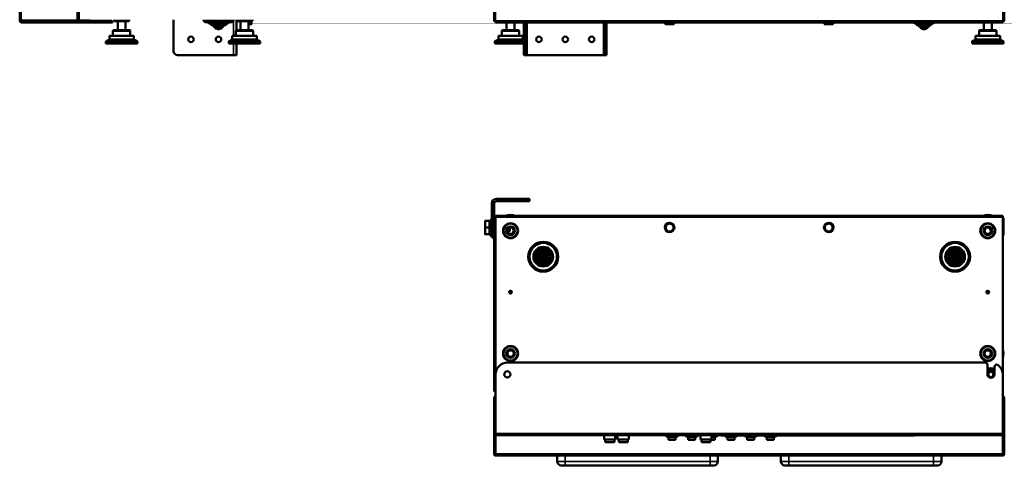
# Model space of a CAD drawing. Header units: millimetres. Extents: x -1252 to 7038, y -1657 to 2073.
# Tile 1 of 54: x -1240 to 11, y -1093 to -527. Entities that reach past the tile are written whole.
import ezdxf

# ---------------------------------------------------------------- set-up
doc = ezdxf.new("R2010")
doc.units = ezdxf.units.MM
doc.layers.add('Видимые тонкие (ГОСТ)', color=7, linetype='Continuous', lineweight=35)
doc.layers.add('Видимый контур (ГОСТ)', color=7, linetype='Continuous', lineweight=50)

msp = doc.modelspace()

# ---------------------------------------------------------------- linework, layer by layer
at = {"layer": 'Видимые тонкие (ГОСТ)'}
for p, q in [((-1237.8, 765), (-1237.8, -527.5)), ((-1166.8, -527.5), (-1166.8, 765)), ((-635.4, 765), (-635.4, -527.5)), ((8.6, -527.5), (8.6, 765)), ((-1238.8, -528.5), (-1239.8, -528.5)), ((-1237.8, -527.5), (-1166.8, -527.5)), ((-1237.8, -529.5), (-1237.8, -530.5)), ((-1163.8, -528.5), (-1163.8, -528)), ((-1155.3, -528), (-1155.3, -528.5)), ((-1136.8, -528.5), (-1136.8, -529.5)), ((-1136.8, -529.5), (-1136.8, -530.5)), ((-1132.4, -528.5), (-1132.4, -529.5)), ((-1132.1, -529.5), (-1132.1, -530.5)), ((-1126.8, -528.5), (-1126.8, -529.5)), ((-1126.8, -529.5), (-1126.8, -530.5)), ((-1119.8, -528), (-1100.7, -528)), ((-1006.3, -528), (-968.3, -528)), ((-999.8, -531), (-974.8, -531)), ((-996.9, -533), (-977.7, -533)), ((-993.8, -535), (-980.8, -535)), ((-991.7, -537), (-982.9, -537)), ((-968.3, -547.4), (-968.3, -528)), ((-963.8, -528), (-944.7, -528)), ((-635.4, -528.5), (8.6, -528.5)), ((-595.4, -530.5), (-595.4, -572)), ((-498.4, -572), (-498.4, -530.5)), ((-103.9, -531), (-78.9, -531)), ((-101, -533), (-81.8, -533)), ((-97.9, -535), (-84.9, -535)), ((-95.8, -537), (-87, -537)), ((-1121.3, -541.4), (-1099.3, -541.4)), ((-965.3, -541.4), (-943.3, -541.4)), ((-627.4, -541.4), (-605.4, -541.4)), ((-21.4, -541.4), (0.6, -541.4)), ((-1090.3, -555), (-1130.3, -555)), ((-1129.8, -554.1), (-1090.8, -554.1)), ((-1094.1, -552.5), (-1126.5, -552.5)), ((-1125.8, -551.6), (-1094.7, -551.6)), ((-934.3, -555), (-974.3, -555)), ((-973.8, -554.1), (-934.8, -554.1)), ((-938.1, -552.5), (-970.5, -552.5)), ((-969.8, -551.6), (-938.7, -551.6)), ((-968.3, -572), (-968.3, -557.4)), ((-596.4, -555), (-636.4, -555)), ((-635.9, -554.1), (-596.9, -554.1)), ((-600.2, -552.5), (-632.6, -552.5)), ((-631.9, -551.6), (-600.8, -551.6)), ((9.6, -555), (-30.4, -555)), ((-29.9, -554.1), (9.1, -554.1)), ((5.8, -552.5), (-26.6, -552.5)), ((-25.9, -551.6), (5.2, -551.6)), ((-597.4, -567), (-599.4, -567)), ((-494.4, -567), (-496.4, -567)), ((-637.4, -760.5), (-640.4, -760.5)), ((-634.4, -754.5), (-634.4, -757.5)), ((-614.4, -754.5), (-614.4, -757.5)), ((-637.4, -780.5), (-640.4, -780.5)), ((-635.4, -778), (8.6, -778)), ((9.6, -779.5), (8.6, -779.5)), ((9.6, -790.5), (8.6, -790.5)), ((-640.4, -801.5), (-637.4, -801.5)), ((-635.4, -1052.5), (8.6, -1052.5)), ((-418.9, -1056), (-418.4, -1056)), ((-418.4, -1056), (-418.4, -1054.5)), ((-418.4, -1056), (-418.4, -1056.5)), ((-404.4, -1056), (-418.4, -1056)), ((-415.9, -1057.5), (-406.9, -1057.5)), ((-404.4, -1054.5), (-404.4, -1056)), ((-404.4, -1056), (-403.9, -1056)), ((-404.4, -1056.5), (-404.4, -1056)), ((-393.9, -1056), (-393.4, -1056)), ((-393.4, -1056), (-393.4, -1054.5)), ((-393.4, -1056), (-393.4, -1056.5)), ((-379.4, -1056), (-393.4, -1056)), ((-390.9, -1057.5), (-381.9, -1057.5)), ((-379.4, -1054.5), (-379.4, -1056)), ((-379.4, -1056), (-378.9, -1056)), ((-379.4, -1056.5), (-379.4, -1056)), ((-354.4, -1056), (-361.4, -1056)), ((-361.4, -1057.5), (-356.9, -1057.5)), ((-354.4, -1054.5), (-354.4, -1056)), ((-354.4, -1056), (-353.9, -1056)), ((-354.4, -1056.5), (-354.4, -1056)), ((-343.9, -1056), (-343.4, -1056)), ((-343.4, -1056), (-343.4, -1055)), ((-343.4, -1056), (-343.4, -1056.5)), ((-329.4, -1056), (-343.4, -1056)), ((-340.9, -1057.5), (-331.9, -1057.5)), ((-329.4, -1055), (-329.4, -1056)), ((-329.4, -1056), (-328.9, -1056)), ((-329.4, -1056.5), (-329.4, -1056)), ((-318.9, -1056), (-318.4, -1056)), ((-318.4, -1056), (-318.4, -1055)), ((-318.4, -1056), (-318.4, -1056.5)), ((-304.4, -1056), (-318.4, -1056)), ((-315.9, -1057.5), (-306.9, -1057.5)), ((-304.4, -1055), (-304.4, -1056)), ((-304.4, -1056), (-303.9, -1056)), ((-304.4, -1056.5), (-304.4, -1056)), ((-293.9, -1056), (-293.4, -1056)), ((-293.4, -1056), (-293.4, -1055)), ((-293.4, -1056), (-293.4, -1056.5)), ((-279.4, -1056), (-293.4, -1056)), ((-290.9, -1057.5), (-281.9, -1057.5)), ((-279.4, -1055), (-279.4, -1056)), ((-279.4, -1056), (-278.9, -1056)), ((-279.4, -1056.5), (-279.4, -1056)), ((-110.4, -1054.5), (-110.4, -1055)), ((-635.4, -1078.5), (8.6, -1078.5)), ((-547.1, -1088), (-547.1, -1080.5)), ((-363.1, -1080.5), (-363.1, -1088)), ((-263.1, -1088), (-263.1, -1080.5)), ((-79.1, -1080.5), (-79.1, -1088)), ((-557.1, -1088), (-547.1, -1088)), ((-547.1, -1088), (-547.1, -1093)), ((-363.1, -1088), (-547.1, -1088)), ((-363.1, -1093), (-363.1, -1088)), ((-363.1, -1088), (-353.1, -1088)), ((-273.1, -1088), (-263.1, -1088)), ((-263.1, -1088), (-263.1, -1093)), ((-79.1, -1088), (-263.1, -1088)), ((-79.1, -1093), (-79.1, -1088)), ((-79.1, -1088), (-69.1, -1088))]:
    msp.add_line(p, q, dxfattribs=at)
for centre, radius in [((-616.4, -795), 8.55), ((-10.4, -795), 8.55), ((-574.9, -828), 17), ((-51.9, -828), 17), ((-574.9, -828), 11.5), ((-574.9, -828), 8.6), ((-574.9, -828), 5.5), ((-574.9, -828), 3.4), ((-51.9, -828), 11.5), ((-51.9, -828), 8.6), ((-51.9, -828), 5.5), ((-51.9, -828), 3.4), ((-574.9, -828), 1.1), ((-51.9, -828), 1.1), ((-616.4, -951), 8.55), ((-10.4, -951), 8.55)]:
    msp.add_circle(centre, radius, dxfattribs=at)
for centre, radius, start, end in [((-616.4, -795), 19.5, 77.2335, 102.7665), ((-10.4, -795), 19.5, 77.2335, 102.7665), ((-10.4, -951), 19.5, 347.2335, 12.7665), ((-6.4, -977.5), 7.25, 51.6335, 128.3665)]:
    msp.add_arc(centre, radius, start, end, dxfattribs=at)
at = {"layer": 'Видимый контур (ГОСТ)'}
for p, q in [((-1239.8, -527.5), (-1239.8, 765)), ((-1164.8, 765), (-1164.8, -527.5)), ((-637.4, -527.5), (-637.4, 765)), ((10.6, 765), (10.6, -527.5)), ((-1239.8, -528.5), (-1239.8, -527.5)), ((-1237.8, -527.5), (-1239.8, -527.5)), ((-1238.8, -527.5), (-1238.8, -528.5)), ((-1237.8, -527.5), (-1237.8, -529.5)), ((-1237.8, -529.5), (-1136.8, -529.5)), ((-1166.8, -529.5), (-1237.8, -529.5)), ((-1237.8, -530.5), (-1136.8, -530.5)), ((-1166.8, -529.5), (-1166.8, -527.5)), ((-1164.8, -527.5), (-1166.8, -527.5)), ((-1166.8, -528.5), (-1136.8, -528.5)), ((-1136.8, -529.5), (-1166.8, -529.5)), ((-1163.8, -528), (-1155.3, -528)), ((-1155.3, -528), (-1150.3, -528)), ((-1150.3, -528.5), (-1150.3, -528)), ((-1132.4, -528.5), (-1136.8, -528.5)), ((-1136.8, -529.5), (-1132.4, -529.5)), ((-1136.8, -529.5), (-1132.1, -529.5)), ((-1132.1, -530.5), (-1136.8, -530.5)), ((-1129.7, -528.5), (-1132.4, -528.5)), ((-1132.4, -529.5), (-1129.7, -529.5)), ((-1132.1, -529.5), (-1128.7, -529.5)), ((-1128.7, -530.5), (-1132.1, -530.5)), ((-1129.7, -528.5), (-1126.8, -528.5)), ((-1129.7, -528.5), (-1129.7, -529.5)), ((-1126.8, -529.5), (-1129.7, -529.5)), ((-1128.7, -529.5), (-1126.8, -529.5)), ((-1128.7, -530.5), (-1128.7, -529.5)), ((-1126.8, -530.5), (-1128.7, -530.5)), ((-1122.8, -528.5), (-1126.8, -528.5)), ((-1126.8, -529.5), (-1122.8, -529.5)), ((-1126.8, -529.5), (-1121.8, -529.5)), ((-1121.8, -530.5), (-1126.8, -530.5)), ((-1122.8, -529.5), (-1122.8, -528.5)), ((-1121.8, -530.5), (-1121.8, -529.5)), ((-1119.8, -527), (-1119.8, -528)), ((-1101.7, -529), (-1118.8, -529)), ((-1115.3, -540.4), (-1115.3, -529)), ((-1105.3, -540.4), (-1105.3, -529)), ((-1100.7, -527), (-1100.7, -528)), ((-1044.3, -567), (-1044.3, -527)), ((-1006.3, -527), (-1006.3, -528)), ((-970.3, -530), (-1004.3, -530)), ((-999.8, -530), (-999.8, -531)), ((-975.8, -532), (-998.8, -532)), ((-996.9, -532), (-996.9, -533)), ((-978.7, -534), (-995.9, -534)), ((-993.8, -534), (-993.8, -535)), ((-981.8, -536), (-992.8, -536)), ((-991.7, -536), (-991.7, -537)), ((-982.9, -536), (-982.9, -537)), ((-980.8, -534), (-980.8, -535)), ((-977.7, -532), (-977.7, -533)), ((-974.8, -530), (-974.8, -531)), ((-968.3, -527), (-968.3, -528)), ((-964.3, -527), (-964.3, -540.4)), ((-963.8, -527), (-963.8, -528)), ((-945.7, -529), (-962.8, -529)), ((-959.3, -540.4), (-959.3, -529)), ((-949.3, -540.4), (-949.3, -529)), ((-949.3, -529.1), (-945.3, -529.1)), ((-949.3, -532.6), (-947.8, -532.6)), ((-947.8, -532.6), (-945.3, -532.6)), ((-945.9, -529.1), (-945.9, -529)), ((-945.3, -529.1), (-945.3, -532.2)), ((-944.9, -528.6), (-944.3, -528.6)), ((-944.7, -527), (-944.7, -528)), ((-944.3, -528.6), (-944.3, -527)), ((-635.4, -527.5), (-637.4, -527.5)), ((-635.4, -527.5), (-635.4, -528.5)), ((-635.4, -528.5), (-635.4, -530.5)), ((8.6, -530.5), (-635.4, -530.5)), ((-621.4, -540.4), (-621.4, -530.5)), ((-611.4, -540.4), (-611.4, -530.5)), ((-599.4, -530.5), (-599.4, -552.9)), ((-597.4, -530.5), (-597.4, -553.8)), ((-496.4, -567), (-496.4, -530.5)), ((-494.4, -567), (-494.4, -530.5)), ((-420.2, -530.5), (-420.2, -532.2)), ((-419.4, -532.6), (-420.2, -532.2)), ((-419.4, -532.6), (-418.7, -532.6)), ((-418.7, -532.6), (-414.4, -532.6)), ((-417.3, -530.5), (-417.3, -532.2)), ((-414.4, -532.6), (-410.1, -532.6)), ((-411.5, -530.5), (-411.5, -532.2)), ((-410.1, -532.6), (-409.4, -532.6)), ((-409.4, -532.6), (-408.6, -532.2)), ((-408.6, -530.5), (-408.6, -532.2)), ((-218.2, -530.5), (-218.2, -532.2)), ((-217.4, -532.6), (-218.2, -532.2)), ((-217.4, -532.6), (-216.7, -532.6)), ((-216.7, -532.6), (-212.4, -532.6)), ((-215.3, -530.5), (-215.3, -532.2)), ((-212.4, -532.6), (-208.1, -532.6)), ((-209.5, -530.5), (-209.5, -532.2)), ((-208.1, -532.6), (-207.4, -532.6)), ((-207.4, -532.6), (-206.6, -532.2)), ((-206.6, -530.5), (-206.6, -532.2)), ((-103.9, -530.5), (-103.9, -531)), ((-79.9, -532), (-102.9, -532)), ((-101, -532), (-101, -533)), ((-82.8, -534), (-100, -534)), ((-97.9, -534), (-97.9, -535)), ((-85.9, -536), (-96.9, -536)), ((-95.8, -536), (-95.8, -537)), ((-87, -536), (-87, -537)), ((-84.9, -534), (-84.9, -535)), ((-81.8, -532), (-81.8, -533)), ((-78.9, -530.5), (-78.9, -531)), ((-15.4, -540.4), (-15.4, -530.5)), ((-5.4, -540.4), (-5.4, -530.5)), ((8.6, -528.5), (8.6, -527.5)), ((10.6, -527.5), (8.6, -527.5)), ((8.6, -530.5), (8.6, -528.5)), ((-1121.3, -547.4), (-1125.8, -547.4)), ((-1125.8, -551.6), (-1125.8, -547.4)), ((-1121.3, -541.4), (-1121.3, -547.4)), ((-1099.3, -547.4), (-1121.3, -547.4)), ((-1100.3, -540.4), (-1120.3, -540.4)), ((-1099.3, -541.4), (-1099.3, -547.4)), ((-1094.7, -547.4), (-1099.3, -547.4)), ((-1094.7, -551.6), (-1094.7, -547.4)), ((-983.9, -538), (-990.7, -538)), ((-986.2, -539), (-988.4, -539)), ((-965.3, -547.4), (-969.8, -547.4)), ((-969.8, -551.6), (-969.8, -547.4)), ((-965.3, -541.4), (-965.3, -547.4)), ((-943.3, -547.4), (-965.3, -547.4)), ((-944.3, -540.4), (-964.3, -540.4)), ((-943.3, -541.4), (-943.3, -547.4)), ((-938.7, -547.4), (-943.3, -547.4)), ((-938.7, -551.6), (-938.7, -547.4)), ((-627.4, -547.4), (-631.9, -547.4)), ((-631.9, -551.6), (-631.9, -547.4)), ((-627.4, -541.4), (-627.4, -547.4)), ((-605.4, -547.4), (-627.4, -547.4)), ((-606.4, -540.4), (-626.4, -540.4)), ((-605.4, -541.4), (-605.4, -547.4)), ((-600.8, -547.4), (-605.4, -547.4)), ((-600.8, -551.6), (-600.8, -547.4)), ((-88, -538), (-94.8, -538)), ((-90.3, -539), (-92.5, -539)), ((-21.4, -547.4), (-25.9, -547.4)), ((-25.9, -551.6), (-25.9, -547.4)), ((-21.4, -541.4), (-21.4, -547.4)), ((0.6, -547.4), (-21.4, -547.4)), ((-0.4, -540.4), (-20.4, -540.4)), ((0.6, -541.4), (0.6, -547.4)), ((5.2, -547.4), (0.6, -547.4)), ((5.2, -551.6), (5.2, -547.4)), ((-1130.3, -557.4), (-1130.3, -555)), ((-1090.3, -557.4), (-1130.3, -557.4)), ((-1090.3, -557.4), (-1090.3, -555)), ((-974.3, -557.4), (-974.3, -555)), ((-934.3, -557.4), (-974.3, -557.4)), ((-964.3, -557.4), (-964.3, -572)), ((-934.3, -557.4), (-934.3, -555)), ((-636.4, -557.4), (-636.4, -555)), ((-596.4, -557.4), (-636.4, -557.4)), ((-599.4, -557.4), (-599.4, -567)), ((-597.4, -557.4), (-597.4, -567)), ((-596.4, -557.4), (-596.4, -555)), ((-30.4, -557.4), (-30.4, -555)), ((9.6, -557.4), (-30.4, -557.4)), ((9.6, -557.4), (9.6, -555)), ((-968.3, -572), (-1039.3, -572)), ((-968.3, -572), (-964.3, -572)), ((-599.4, -572), (-599.4, -567)), ((-599.4, -572), (-597.4, -572)), ((-597.4, -567), (-597.4, -572)), ((-597.4, -572), (-595.4, -572)), ((-498.4, -572), (-595.4, -572)), ((-496.4, -572), (-498.4, -572)), ((-496.4, -572), (-496.4, -567)), ((-496.4, -572), (-494.4, -572)), ((-494.4, -567), (-494.4, -572)), ((-640.4, -760.5), (-640.4, -780.5)), ((-637.4, -778), (-637.4, -760.5)), ((-634.4, -754.5), (-614.4, -754.5)), ((-634.4, -757.5), (-614.4, -757.5)), ((-614.4, -754.5), (-592.4, -754.5)), ((-592.4, -757.5), (-614.4, -757.5)), ((-592.4, -757.5), (-592.4, -754.5)), ((-648.8, -782.5), (-648.8, -786.7)), ((-648.8, -786.7), (-648.8, -795.2)), ((-643, -782.5), (-648, -782.5)), ((-643, -782.5), (-643, -791)), ((-643, -783.3), (-642.4, -783.3)), ((-642.4, -801), (-642.4, -781)), ((-640.4, -781), (-642.4, -781)), ((-640.4, -785.5), (-640.4, -780.5)), ((-640.4, -785.5), (-637.4, -785.5)), ((-640.4, -796.5), (-640.4, -785.5)), ((-635.4, -778), (-637.4, -778)), ((-637.4, -778), (-637.4, -997.5)), ((-635.4, -776), (8.6, -776)), ((-635.4, -776), (-635.4, -778)), ((-635.4, -977.5), (-635.4, -778)), ((8.6, -778), (8.6, -776)), ((8.6, -778), (8.6, -977.5)), ((9.6, -790.5), (9.6, -779.5)), ((-648.8, -795.2), (-648.8, -799.5)), ((-643, -791), (-648, -791)), ((-643, -799.5), (-648, -799.5)), ((-643, -791), (-643, -799.5)), ((-643, -798.7), (-642.4, -798.7)), ((-637.4, -796.5), (-640.4, -796.5)), ((-640.4, -801.5), (-640.4, -796.5)), ((-620.5, -796), (-618.3, -796)), ((-618.3, -796), (-618.3, -791.2)), ((-617.4, -795), (-618.3, -796)), ((-617.4, -790.9), (-617.4, -795)), ((-8.4, -791.3), (-8.4, -792.5)), ((-8.4, -792.5), (-7, -792.5)), ((-7.4, -793.5), (-8.4, -792.5)), ((-6.5, -793.5), (-7.4, -793.5)), ((9.6, -790.5), (9.6, -800.5)), ((-640.4, -801), (-642.4, -801)), ((-640.4, -803.5), (-640.4, -801.5)), ((-640.4, -803.5), (-637.4, -803.5)), ((8.6, -800.5), (9.6, -800.5)), ((-620.4, -962.5), (-13.9, -962.5)), ((-10.9, -977.5), (-10.9, -965.5)), ((-1.9, -968.1), (-1.9, -977.5)), ((-635.4, -977.5), (-635.4, -1052.5)), ((8.6, -1052.5), (8.6, -977.5)), ((-637.4, -997.5), (-635.4, -997.5)), ((-637.4, -1052.5), (-637.4, -1007.5)), ((-635.4, -1007.5), (-637.4, -1007.5)), ((10.6, -1007.5), (8.6, -1007.5)), ((10.6, -1007.5), (10.6, -1052.5)), ((-637.4, -1078.5), (-637.4, -1052.5)), ((-637.4, -1052.5), (-635.4, -1052.5)), ((-635.4, -1054.5), (-635.4, -1052.5)), ((-635.4, -1078.5), (-635.4, -1054.5)), ((8.6, -1054.5), (-635.4, -1054.5)), ((-497.4, -1054.5), (-497.4, -1060)), ((-497.4, -1060), (-483.4, -1060)), ((-496.1, -1060), (-496.1, -1063.5)), ((-484.6, -1060), (-484.6, -1063.5)), ((-483.4, -1054.5), (-483.4, -1060)), ((-480.4, -1054.5), (-480.4, -1060)), ((-480.4, -1060), (-466.4, -1060)), ((-479.1, -1060), (-479.1, -1063.5)), ((-467.6, -1060), (-467.6, -1063.5)), ((-466.4, -1054.5), (-466.4, -1060)), ((-418.9, -1054.5), (-418.9, -1056)), ((-418.4, -1056.5), (-404.4, -1056.5)), ((-415.9, -1056.5), (-415.9, -1057)), ((-415.9, -1057), (-415.9, -1057.5)), ((-415.9, -1057), (-406.9, -1057)), ((-415.9, -1057.5), (-415.9, -1060.5)), ((-415.9, -1060.5), (-406.9, -1060.5)), ((-406.9, -1056.5), (-406.9, -1057)), ((-406.9, -1057.5), (-406.9, -1057)), ((-406.9, -1057.5), (-406.9, -1060.5)), ((-403.9, -1056), (-403.9, -1054.5)), ((-393.9, -1054.5), (-393.9, -1056)), ((-393.4, -1056.5), (-379.4, -1056.5)), ((-390.9, -1056.5), (-390.9, -1057)), ((-390.9, -1057), (-390.9, -1057.5)), ((-390.9, -1057), (-381.9, -1057)), ((-390.9, -1057.5), (-390.9, -1060.5)), ((-390.9, -1060.5), (-381.9, -1060.5)), ((-381.9, -1056.5), (-381.9, -1057)), ((-381.9, -1057.5), (-381.9, -1057)), ((-381.9, -1057.5), (-381.9, -1060.5)), ((-378.9, -1056), (-378.9, -1054.5)), ((-375.4, -1054.5), (-375.4, -1060)), ((-375.4, -1060), (-361.4, -1060)), ((-374.1, -1060), (-374.1, -1063.5)), ((-362.6, -1060), (-362.6, -1063.5)), ((-362.6, -1060.5), (-356.9, -1060.5)), ((-361.4, -1054.5), (-361.4, -1060)), ((-361.4, -1056.5), (-354.4, -1056.5)), ((-361.4, -1057), (-356.9, -1057)), ((-356.9, -1056.5), (-356.9, -1057)), ((-356.9, -1057.5), (-356.9, -1057)), ((-356.9, -1057.5), (-356.9, -1060.5)), ((-353.9, -1056), (-353.9, -1054.5)), ((-348.9, -1054.5), (-348.9, -1055)), ((-348.9, -1055), (-110.4, -1055)), ((-343.9, -1055), (-343.9, -1056)), ((-343.4, -1056.5), (-329.4, -1056.5)), ((-340.9, -1056.5), (-340.9, -1057)), ((-340.9, -1057), (-340.9, -1057.5)), ((-340.9, -1057), (-331.9, -1057)), ((-340.9, -1057.5), (-340.9, -1060.5)), ((-340.9, -1060.5), (-331.9, -1060.5)), ((-331.9, -1056.5), (-331.9, -1057)), ((-331.9, -1057.5), (-331.9, -1057)), ((-331.9, -1057.5), (-331.9, -1060.5)), ((-328.9, -1056), (-328.9, -1055)), ((-318.9, -1055), (-318.9, -1056)), ((-318.4, -1056.5), (-304.4, -1056.5)), ((-315.9, -1056.5), (-315.9, -1057)), ((-315.9, -1057), (-315.9, -1057.5)), ((-315.9, -1057), (-306.9, -1057)), ((-315.9, -1057.5), (-315.9, -1060.5)), ((-315.9, -1060.5), (-306.9, -1060.5)), ((-306.9, -1056.5), (-306.9, -1057)), ((-306.9, -1057.5), (-306.9, -1057)), ((-306.9, -1057.5), (-306.9, -1060.5)), ((-303.9, -1056), (-303.9, -1055)), ((-293.9, -1055), (-293.9, -1056)), ((-293.4, -1056.5), (-279.4, -1056.5)), ((-290.9, -1056.5), (-290.9, -1057)), ((-290.9, -1057), (-290.9, -1057.5)), ((-290.9, -1057), (-281.9, -1057)), ((-290.9, -1057.5), (-290.9, -1060.5)), ((-290.9, -1060.5), (-281.9, -1060.5)), ((-281.9, -1056.5), (-281.9, -1057)), ((-281.9, -1057.5), (-281.9, -1057)), ((-281.9, -1057.5), (-281.9, -1060.5)), ((-278.9, -1056), (-278.9, -1055)), ((-103.4, -1055), (-110.4, -1055)), ((-103.4, -1055), (-103.4, -1054.5)), ((8.6, -1052.5), (10.6, -1052.5)), ((8.6, -1052.5), (8.6, -1054.5)), ((8.6, -1054.5), (8.6, -1078.5)), ((10.6, -1052.5), (10.6, -1078.5)), ((-496.1, -1063.5), (-484.6, -1063.5)), ((-479.1, -1063.5), (-467.6, -1063.5)), ((-374.1, -1063.5), (-362.6, -1063.5)), ((-637.4, -1078.5), (-635.4, -1078.5)), ((-635.4, -1078.5), (-635.4, -1080.5)), ((8.6, -1080.5), (-635.4, -1080.5)), ((-557.1, -1080.5), (-557.1, -1088)), ((-353.1, -1088), (-353.1, -1080.5)), ((-273.1, -1080.5), (-273.1, -1088)), ((-69.1, -1088), (-69.1, -1080.5)), ((8.6, -1078.5), (10.6, -1078.5)), ((8.6, -1080.5), (8.6, -1078.5)), ((-547.1, -1093), (-552.1, -1093)), ((-547.1, -1093), (-363.1, -1093)), ((-358.1, -1093), (-363.1, -1093)), ((-263.1, -1093), (-268.1, -1093)), ((-263.1, -1093), (-79.1, -1093)), ((-74.1, -1093), (-79.1, -1093))]:
    msp.add_line(p, q, dxfattribs=at)
for centre, radius in [((-1022.3, -552), 3.5), ((-987.3, -552), 3.5), ((-580.4, -552), 3.5), ((-546.9, -552), 3.5), ((-513.4, -552), 3.5), ((-616.4, -795), 9.55), ((-414.4, -791), 6), ((-212.4, -791), 6), ((-10.4, -795), 9.55), ((-616.4, -795), 5.5), ((-616.4, -795), 4.19), ((-10.4, -795), 5.5), ((-10.4, -795), 4.19), ((-574.9, -828), 19), ((-51.9, -828), 19), ((-574.9, -828), 12.5), ((-574.9, -828), 9.6), ((-574.9, -828), 6.5), ((-574.9, -828), 4.4), ((-51.9, -828), 12.5), ((-51.9, -828), 9.6), ((-51.9, -828), 6.5), ((-51.9, -828), 4.4), ((-574.9, -828), 2.1), ((-51.9, -828), 2.1), ((-616.4, -873), 1.75), ((-10.4, -873), 1.75), ((-616.4, -951), 9.55), ((-616.4, -951), 5.5), ((-616.4, -951), 4.19), ((-616.4, -951), 4), ((-10.4, -951), 9.55), ((-10.4, -951), 5.5), ((-10.4, -951), 4.19), ((-10.4, -951), 4), ((-620.4, -977.5), 4), ((-6.4, -977.5), 3.32)]:
    msp.add_circle(centre, radius, dxfattribs=at)
for centre, radius, start, end in [((-1237.8, -528.5), 2, 180, 270), ((-1237.8, -528.5), 1, 180, 270), ((-1163.8, -527.5), 1.5, 180, 221.8103), ((-1163.8, -527.5), 0.5, 90, 270), ((-1118.8, -528), 1, 180, 270), ((-1101.7, -528), 1, 270, 0), ((-1004.3, -528), 2, 180, 270), ((-998.8, -531), 1, 180, 270), ((-995.9, -533), 1, 180, 270), ((-992.8, -535), 1, 180, 270), ((-990.7, -537), 1, 180, 270), ((-983.9, -537), 1, 270, 0), ((-981.8, -535), 1, 270, 0), ((-978.7, -533), 1, 270, 0), ((-975.8, -531), 1, 270, 0), ((-970.3, -528), 2, 270, 0), ((-962.8, -528), 1, 180, 270), ((-945.7, -528), 1, 270, 0), ((-635.4, -527.5), 2, 180, 270), ((-635.4, -527.5), 1, 180, 270), ((-102.9, -531), 1, 180, 270), ((-100, -533), 1, 180, 270), ((-96.9, -535), 1, 180, 270), ((-94.8, -537), 1, 180, 270), ((-88, -537), 1, 270, 0), ((-85.9, -535), 1, 270, 0), ((-82.8, -533), 1, 270, 0), ((-79.9, -531), 1, 270, 0), ((8.6, -527.5), 2, 270, 0), ((8.6, -527.5), 1, 270, 0), ((-1120.3, -541.4), 1, 90, 180), ((-1100.3, -541.4), 1, 0, 90), ((-988.4, -538), 1, 180, 270), ((-986.2, -538), 1, 270, 0), ((-964.3, -541.4), 1, 90, 180), ((-944.3, -541.4), 1, 0, 90), ((-626.4, -541.4), 1, 90, 180), ((-606.4, -541.4), 1, 0, 90), ((-92.5, -538), 1, 180, 270), ((-90.3, -538), 1, 270, 0), ((-20.4, -541.4), 1, 90, 180), ((-0.4, -541.4), 1, 0, 90), ((-1129.3, -555), 1, 118.7905, 180), ((-1115.3, -580.4), 30, 111.8211, 118.7905), ((-1126.8, -551.6), 1, 291.8211, 0), ((-1093.7, -551.6), 1, 180, 248.1789), ((-1105.2, -580.4), 30, 61.2095, 68.1789), ((-1091.3, -555), 1, 0, 61.2095), ((-973.3, -555), 1, 118.7905, 180), ((-959.3, -580.4), 30, 111.8211, 118.7905), ((-970.8, -551.6), 1, 291.8211, 0), ((-937.7, -551.6), 1, 180, 248.1789), ((-949.2, -580.4), 30, 61.2095, 68.1789), ((-935.3, -555), 1, 0, 61.2095), ((-635.4, -555), 1, 118.7905, 180), ((-621.4, -580.4), 30, 111.8211, 118.7905), ((-632.9, -551.6), 1, 291.8211, 0), ((-599.8, -551.6), 1, 180, 248.1789), ((-611.4, -580.4), 30, 61.2095, 68.1789), ((-597.4, -555), 1, 0, 61.2095), ((-29.4, -555), 1, 118.7905, 180), ((-15.4, -580.4), 30, 111.8211, 118.7905), ((-26.9, -551.6), 1, 291.8211, 0), ((6.2, -551.6), 1, 180, 248.1789), ((-5.4, -580.4), 30, 61.2095, 68.1789), ((8.6, -555), 1, 0, 61.2095), ((-1039.3, -567), 5, 180, 270), ((-634.4, -760.5), 6, 90, 180), ((-634.4, -760.5), 3, 90, 180), ((-616.4, -795), 20, 71.8051, 108.1949), ((-10.4, -795), 20, 71.8051, 108.1949), ((-635.4, -778), 2, 90, 180), ((-635.4, -778), 1, 90, 180), ((-634.4, -779.5), 2, 120, 131.4096), ((-414.4, -791), 5, 90, 150), ((-414.4, -791), 5, 30, 90), ((-212.4, -791), 5, 90, 150), ((-212.4, -791), 5, 30, 90), ((7.6, -779.5), 2, 0, 60), ((-616.4, -795), 4, 194.4775, 104.4775), ((-414.4, -791), 5, 150, 210), ((-414.4, -791), 5, 210, 270), ((-414.4, -791), 5, 270, 330), ((-414.4, -791), 5, 330, 30), ((-212.4, -791), 5, 150, 210), ((-212.4, -791), 5, 210, 270), ((-212.4, -791), 5, 270, 330), ((-212.4, -791), 5, 330, 30), ((-10.4, -795), 4, 60, 22.0243), ((-10.4, -795), 20, 341.8051, 344.038), ((-10.4, -951), 20, 341.8051, 18.1949), ((-620.4, -977.5), 15, 90, 180), ((-13.9, -965.5), 3, 0, 90), ((-6.4, -977.5), 7.75, 54.5041, 125.4959), ((-6.4, -977.5), 5, 25.8419, 154.1581), ((1.1, -968.1), 3, 51.3178, 180), ((-6.4, -977.5), 15, 0, 51.3178), ((-6.4, -977.5), 4.5, 180, 0), ((-635.4, -997.5), 2, 180, 270), ((-635.4, -997.5), 1, 180, 270), ((-635.4, -1007.5), 2, 90, 180), ((-635.4, -1007.5), 1, 90, 180), ((8.6, -1007.5), 2, 0, 90), ((8.6, -1007.5), 1, 0, 90), ((-635.4, -1052.5), 2, 180, 270), ((-635.4, -1052.5), 1, 180, 270), ((-418.4, -1056), 0.5, 180, 270), ((-404.4, -1056), 0.5, 270, 0), ((-393.4, -1056), 0.5, 180, 270), ((-379.4, -1056), 0.5, 270, 0), ((-354.4, -1056), 0.5, 270, 0), ((-343.4, -1056), 0.5, 180, 270), ((-329.4, -1056), 0.5, 270, 0), ((-318.4, -1056), 0.5, 180, 270), ((-304.4, -1056), 0.5, 270, 0), ((-293.4, -1056), 0.5, 180, 270), ((-279.4, -1056), 0.5, 270, 0), ((8.6, -1052.5), 1, 270, 0), ((8.6, -1052.5), 2, 270, 0), ((-635.4, -1078.5), 2, 180, 270), ((-635.4, -1078.5), 1, 180, 270), ((8.6, -1078.5), 1, 270, 0), ((8.6, -1078.5), 2, 270, 0), ((-552.1, -1088), 5, 180, 270), ((-358.1, -1088), 5, 270, 0), ((-268.1, -1088), 5, 180, 270), ((-74.1, -1088), 5, 270, 0)]:
    msp.add_arc(centre, radius, start, end, dxfattribs=at)
for points, weights in [([(-949.3, -532.4), (-948.5, -532.6), (-947.8, -532.6)], [1.01789598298, 1.023507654, 1]), ([(-947.8, -532.6), (-946.6, -532.6), (-945.3, -532.2)], [1, 1.0379548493, 1]), ([(-945.3, -532.2), (-945.3, -532.6), (-945.3, -532.6)], [1, 1.0379548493, 1]), ([(-420.2, -532.2), (-419.4, -532.6), (-418.7, -532.6)], [1, 1.0379548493, 1]), ([(-418.7, -532.6), (-418, -532.6), (-417.3, -532.2)], [1, 1.0379548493, 1]), ([(-417.3, -532.2), (-415.7, -532.6), (-414.4, -532.6)], [1, 1.0379548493, 1]), ([(-414.4, -532.6), (-413, -532.6), (-411.5, -532.2)], [1, 1.0379548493, 1]), ([(-411.5, -532.2), (-410.7, -532.6), (-410.1, -532.6)], [1, 1.0379548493, 1]), ([(-410.1, -532.6), (-409.4, -532.6), (-408.6, -532.2)], [1, 1.0379548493, 1]), ([(-218.2, -532.2), (-217.4, -532.6), (-216.7, -532.6)], [1, 1.0379548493, 1]), ([(-216.7, -532.6), (-216, -532.6), (-215.3, -532.2)], [1, 1.0379548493, 1]), ([(-215.3, -532.2), (-213.7, -532.6), (-212.4, -532.6)], [1, 1.0379548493, 1]), ([(-212.4, -532.6), (-211, -532.6), (-209.5, -532.2)], [1, 1.0379548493, 1]), ([(-209.5, -532.2), (-208.7, -532.6), (-208.1, -532.6)], [1, 1.0379548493, 1]), ([(-208.1, -532.6), (-207.4, -532.6), (-206.6, -532.2)], [1, 1.0379548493, 1]), ([(-648.8, -782.5), (-648.8, -782.5), (-648, -782.5)], [1, 1.0379548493, 1]), ([(-648, -782.5), (-648.8, -784.7), (-648.8, -786.7)], [1, 1.0379548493, 1]), ([(-648.8, -786.7), (-648.8, -788.7), (-648, -791)], [1, 1.0379548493, 1]), ([(-418.7, -788.5), (-418, -787.3), (-417.3, -786)], [1, 1.0379548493, 1]), ([(-417.3, -786), (-415.7, -786), (-414.4, -786)], [1, 1.0379548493, 1]), ([(-414.4, -786), (-413, -786), (-411.5, -786)], [1, 1.0379548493, 1]), ([(-411.5, -786), (-410.7, -787.3), (-410.1, -788.5)], [1, 1.0379548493, 1]), ([(-216.7, -788.5), (-216, -787.3), (-215.3, -786)], [1, 1.0379548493, 1]), ([(-215.3, -786), (-213.7, -786), (-212.4, -786)], [1, 1.0379548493, 1]), ([(-212.4, -786), (-211, -786), (-209.5, -786)], [1, 1.0379548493, 1]), ([(-209.5, -786), (-208.7, -787.3), (-208.1, -788.5)], [1, 1.0379548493, 1]), ([(-648, -791), (-648.8, -793.2), (-648.8, -795.2)], [1, 1.0379548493, 1]), ([(-648.8, -795.2), (-648.8, -797.2), (-648, -799.5)], [1, 1.0379548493, 1]), ([(-648, -799.5), (-648.8, -799.5), (-648.8, -799.5)], [1, 1.0379548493, 1]), ([(-420.2, -791), (-419.4, -789.6), (-418.7, -788.5)], [1, 1.0379548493, 1]), ([(-418.7, -793.5), (-419.4, -792.3), (-420.2, -791)], [1, 1.0379548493, 1]), ([(-417.3, -796), (-418, -794.6), (-418.7, -793.5)], [1, 1.0379548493, 1]), ([(-414.4, -796), (-415.7, -796), (-417.3, -796)], [1, 1.0379548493, 1]), ([(-411.5, -796), (-413, -796), (-414.4, -796)], [1, 1.0379548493, 1]), ([(-410.1, -793.5), (-410.7, -794.6), (-411.5, -796)], [1, 1.0379548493, 1]), ([(-410.1, -788.5), (-409.4, -789.6), (-408.6, -791)], [1, 1.0379548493, 1]), ([(-408.6, -791), (-409.4, -792.3), (-410.1, -793.5)], [1, 1.0379548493, 1]), ([(-218.2, -791), (-217.4, -789.6), (-216.7, -788.5)], [1, 1.0379548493, 1]), ([(-216.7, -793.5), (-217.4, -792.3), (-218.2, -791)], [1, 1.0379548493, 1]), ([(-215.3, -796), (-216, -794.6), (-216.7, -793.5)], [1, 1.0379548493, 1]), ([(-212.4, -796), (-213.7, -796), (-215.3, -796)], [1, 1.0379548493, 1]), ([(-209.5, -796), (-211, -796), (-212.4, -796)], [1, 1.0379548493, 1]), ([(-208.1, -793.5), (-208.7, -794.6), (-209.5, -796)], [1, 1.0379548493, 1]), ([(-208.1, -788.5), (-207.4, -789.6), (-206.6, -791)], [1, 1.0379548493, 1]), ([(-206.6, -791), (-207.4, -792.3), (-208.1, -793.5)], [1, 1.0379548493, 1])]:
    msp.add_rational_spline(points, weights, degree=2, dxfattribs=at)

doc.saveas('drawing.dxf')
